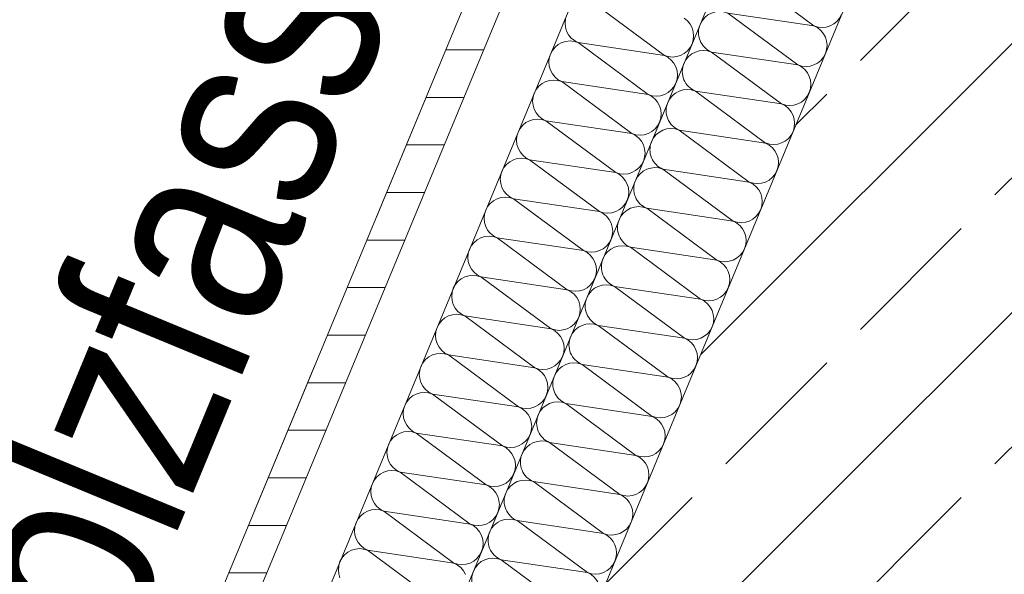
# Model space of a CAD drawing. Header units: metres. Extents: x -79 to 740, y -195 to 69.
# Tile 42 of 183: x -3.288 to -2.667, y 4.979 to 5.329. Entities that reach past the tile are written whole.
import ezdxf

# ---------------------------------------------------------------- set-up
doc = ezdxf.new("R2010")
doc.units = ezdxf.units.M
doc.header["$MEASUREMENT"] = 0
doc.linetypes.add('Strichlinie_ eng', pattern=[0.115, 0.075, -0.04])
for name, color, linetype in [('10 Fassade', 7, 'Continuous'), ('30 Dach', 7, 'Continuous'), ('Neubau_10 Wand außen', 7, 'Continuous')]:
    doc.layers.add(name, color=color, linetype=linetype)
doc.styles.add('ERSTELLTER_STIL_2', font='ARIALN.TTF')
pattern_1 = [(45, (0, 0), (-0.0848528, 0.0848528), []), (45, (-0.04243, 0.04243), (-0.0848528, 0.0848528), [0.09, -0.03])]

# ---------------------------------------------------------------- blocks, each defined once
blk = doc.blocks.new('*X100')
at = {"layer": 'Neubau_10 Wand außen', "color": 8, "linetype": 'Continuous', "lineweight": 9}
for p, q in [((-2.92535, 5.33924), (-2.88118, 5.30651)), ((-2.94353, 5.32952), (-2.94378, 5.32692)), ((-2.94378, 5.32692), (-2.94353, 5.32432)), ((-2.86664, 5.32826), (-2.86867, 5.32992)), ((-2.86499, 5.32624), (-2.86664, 5.32826)), ((-2.86375, 5.32393), (-2.86499, 5.32624)), ((-2.94353, 5.32432), (-2.94277, 5.32182)), ((-2.94277, 5.32182), (-2.94153, 5.31951)), ((-2.94153, 5.31951), (-2.93988, 5.31749)), ((-2.863, 5.32143), (-2.86375, 5.32393)), ((-2.86274, 5.31883), (-2.863, 5.32143)), ((-2.94806, 5.31337), (-2.95008, 5.31171)), ((-2.94576, 5.3146), (-2.94806, 5.31337)), ((-2.94325, 5.31536), (-2.94576, 5.3146)), ((-2.94065, 5.31562), (-2.94325, 5.31536)), ((-2.93805, 5.31536), (-2.94065, 5.31562)), ((-2.93988, 5.31749), (-2.93786, 5.31584)), ((-2.93555, 5.3146), (-2.93805, 5.31536)), ((-2.93786, 5.31584), (-2.93555, 5.3146)), ((-2.93555, 5.3146), (-2.88118, 5.30651)), ((-2.93555, 5.3146), (-2.89138, 5.28188)), ((-2.86499, 5.31142), (-2.86375, 5.31373)), ((-2.86375, 5.31373), (-2.863, 5.31623)), ((-2.863, 5.31623), (-2.86274, 5.31883)), ((-2.95297, 5.30739), (-2.95373, 5.30489)), ((-2.95174, 5.30969), (-2.95297, 5.30739)), ((-2.95008, 5.31171), (-2.95174, 5.30969)), ((-2.87097, 5.30651), (-2.86867, 5.30774)), ((-2.86867, 5.30774), (-2.86664, 5.3094)), ((-2.86664, 5.3094), (-2.86499, 5.31142)), ((-2.95373, 5.30489), (-2.95399, 5.30229)), ((-2.95399, 5.30229), (-2.95373, 5.29968)), ((-2.88118, 5.30651), (-2.87867, 5.30575)), ((-2.87887, 5.30528), (-2.88118, 5.30651)), ((-2.87685, 5.30362), (-2.87887, 5.30528)), ((-2.87867, 5.30575), (-2.87607, 5.3055)), ((-2.87519, 5.3016), (-2.87685, 5.30362)), ((-2.87607, 5.3055), (-2.87347, 5.30575)), ((-2.87396, 5.2993), (-2.87519, 5.3016)), ((-2.87347, 5.30575), (-2.87097, 5.30651)), ((-2.95373, 5.29968), (-2.95297, 5.29718)), ((-2.95297, 5.29718), (-2.95174, 5.29488)), ((-2.95174, 5.29488), (-2.95008, 5.29286)), ((-2.8732, 5.29679), (-2.87396, 5.2993)), ((-2.87294, 5.29419), (-2.8732, 5.29679)), ((-2.8732, 5.29159), (-2.87294, 5.29419)), ((-2.95827, 5.28873), (-2.96029, 5.28708)), ((-2.95596, 5.28997), (-2.95827, 5.28873)), ((-2.95346, 5.29073), (-2.95596, 5.28997)), ((-2.95086, 5.29098), (-2.95346, 5.29073)), ((-2.94826, 5.29073), (-2.95086, 5.29098)), ((-2.95008, 5.29286), (-2.94806, 5.2912)), ((-2.94576, 5.28997), (-2.94826, 5.29073)), ((-2.94806, 5.2912), (-2.94576, 5.28997)), ((-2.94576, 5.28997), (-2.90158, 5.25724)), ((-2.94576, 5.28997), (-2.89138, 5.28188)), ((-2.87519, 5.28679), (-2.87396, 5.28909)), ((-2.87396, 5.28909), (-2.8732, 5.29159)), ((-2.96318, 5.28275), (-2.96394, 5.28025)), ((-2.96194, 5.28506), (-2.96318, 5.28275)), ((-2.96029, 5.28708), (-2.96194, 5.28506)), ((-2.89138, 5.28188), (-2.88888, 5.28112)), ((-2.88907, 5.28064), (-2.89138, 5.28188)), ((-2.88368, 5.28112), (-2.88118, 5.28188)), ((-2.88118, 5.28188), (-2.87887, 5.28311)), ((-2.87887, 5.28311), (-2.87685, 5.28477)), ((-2.87685, 5.28477), (-2.87519, 5.28679)), ((-2.96394, 5.28025), (-2.96419, 5.27765)), ((-2.96419, 5.27765), (-2.96394, 5.27505)), ((-2.88705, 5.27899), (-2.88907, 5.28064)), ((-2.88888, 5.28112), (-2.88628, 5.28086)), ((-2.8854, 5.27696), (-2.88705, 5.27899)), ((-2.88628, 5.28086), (-2.88368, 5.28112)), ((-2.88416, 5.27466), (-2.8854, 5.27696)), ((-2.96394, 5.27505), (-2.96318, 5.27255)), ((-2.96318, 5.27255), (-2.96194, 5.27024)), ((-2.96194, 5.27024), (-2.96029, 5.26822)), ((-2.88341, 5.27216), (-2.88416, 5.27466)), ((-2.88315, 5.26956), (-2.88341, 5.27216)), ((-2.88341, 5.26696), (-2.88315, 5.26956)), ((-2.96847, 5.2641), (-2.97049, 5.26244)), ((-2.96617, 5.26533), (-2.96847, 5.2641)), ((-2.96366, 5.26609), (-2.96617, 5.26533)), ((-2.96106, 5.26634), (-2.96366, 5.26609)), ((-2.95846, 5.26609), (-2.96106, 5.26634)), ((-2.96029, 5.26822), (-2.95827, 5.26656)), ((-2.95596, 5.26533), (-2.95846, 5.26609)), ((-2.95827, 5.26656), (-2.95596, 5.26533)), ((-2.95596, 5.26533), (-2.90158, 5.25724)), ((-2.95596, 5.26533), (-2.91179, 5.2326)), ((-2.8854, 5.26215), (-2.88416, 5.26445)), ((-2.88416, 5.26445), (-2.88341, 5.26696)), ((-2.97338, 5.25811), (-2.97414, 5.25561)), ((-2.97215, 5.26042), (-2.97338, 5.25811)), ((-2.97049, 5.26244), (-2.97215, 5.26042)), ((-2.90158, 5.25724), (-2.89908, 5.25648)), ((-2.89928, 5.25601), (-2.90158, 5.25724)), ((-2.89388, 5.25648), (-2.89138, 5.25724)), ((-2.89138, 5.25724), (-2.88907, 5.25847)), ((-2.88907, 5.25847), (-2.88705, 5.26013)), ((-2.88705, 5.26013), (-2.8854, 5.26215)), ((-2.97414, 5.25561), (-2.9744, 5.25301)), ((-2.9744, 5.25301), (-2.97414, 5.25041)), ((-2.89726, 5.25435), (-2.89928, 5.25601)), ((-2.89908, 5.25648), (-2.89648, 5.25622)), ((-2.8956, 5.25233), (-2.89726, 5.25435)), ((-2.89648, 5.25622), (-2.89388, 5.25648)), ((-2.89437, 5.25002), (-2.8956, 5.25233)), ((-2.97414, 5.25041), (-2.97338, 5.24791)), ((-2.97338, 5.24791), (-2.97215, 5.2456)), ((-2.97215, 5.2456), (-2.97049, 5.24358)), ((-2.89361, 5.24752), (-2.89437, 5.25002)), ((-2.89335, 5.24492), (-2.89361, 5.24752)), ((-2.89361, 5.24232), (-2.89335, 5.24492)), ((-2.97868, 5.23946), (-2.9807, 5.2378)), ((-2.97637, 5.24069), (-2.97868, 5.23946)), ((-2.97387, 5.24145), (-2.97637, 5.24069)), ((-2.97127, 5.24171), (-2.97387, 5.24145)), ((-2.96867, 5.24145), (-2.97127, 5.24171)), ((-2.97049, 5.24358), (-2.96847, 5.24193)), ((-2.96617, 5.24069), (-2.96867, 5.24145)), ((-2.96847, 5.24193), (-2.96617, 5.24069)), ((-2.96617, 5.24069), (-2.91179, 5.2326)), ((-2.96617, 5.24069), (-2.92199, 5.20797)), ((-2.8956, 5.23751), (-2.89437, 5.23982)), ((-2.89437, 5.23982), (-2.89361, 5.24232)), ((-2.98359, 5.23348), (-2.98435, 5.23098)), ((-2.98235, 5.23578), (-2.98359, 5.23348)), ((-2.9807, 5.2378), (-2.98235, 5.23578)), ((-2.91179, 5.2326), (-2.90929, 5.23184)), ((-2.90948, 5.23137), (-2.91179, 5.2326)), ((-2.90409, 5.23184), (-2.90158, 5.2326)), ((-2.90158, 5.2326), (-2.89928, 5.23383)), ((-2.89928, 5.23383), (-2.89726, 5.23549)), ((-2.89726, 5.23549), (-2.8956, 5.23751)), ((-2.98435, 5.23098), (-2.9846, 5.22837)), ((-2.9846, 5.22837), (-2.98435, 5.22577)), ((-2.90746, 5.22971), (-2.90948, 5.23137)), ((-2.90929, 5.23184), (-2.90669, 5.23159)), ((-2.90581, 5.22769), (-2.90746, 5.22971)), ((-2.90669, 5.23159), (-2.90409, 5.23184)), ((-2.90457, 5.22539), (-2.90581, 5.22769)), ((-2.98435, 5.22577), (-2.98359, 5.22327)), ((-2.98359, 5.22327), (-2.98235, 5.22097)), ((-2.98235, 5.22097), (-2.9807, 5.21895)), ((-2.90382, 5.22288), (-2.90457, 5.22539)), ((-2.90356, 5.22028), (-2.90382, 5.22288)), ((-2.90382, 5.21768), (-2.90356, 5.22028)), ((-2.98888, 5.21482), (-2.9909, 5.21317)), ((-2.98658, 5.21606), (-2.98888, 5.21482)), ((-2.98407, 5.21682), (-2.98658, 5.21606)), ((-2.98147, 5.21707), (-2.98407, 5.21682)), ((-2.97887, 5.21682), (-2.98147, 5.21707)), ((-2.9807, 5.21895), (-2.97868, 5.21729)), ((-2.97637, 5.21606), (-2.97887, 5.21682)), ((-2.97868, 5.21729), (-2.97637, 5.21606)), ((-2.97637, 5.21606), (-2.9322, 5.18333)), ((-2.97637, 5.21606), (-2.92199, 5.20797)), ((-2.90581, 5.21288), (-2.90457, 5.21518)), ((-2.90457, 5.21518), (-2.90382, 5.21768)), ((-2.99379, 5.20884), (-2.99455, 5.20634)), ((-2.99256, 5.21115), (-2.99379, 5.20884)), ((-2.9909, 5.21317), (-2.99256, 5.21115)), ((-2.92199, 5.20797), (-2.91949, 5.20721)), ((-2.91969, 5.20673), (-2.92199, 5.20797)), ((-2.91429, 5.20721), (-2.91179, 5.20797)), ((-2.91179, 5.20797), (-2.90948, 5.2092)), ((-2.90948, 5.2092), (-2.90746, 5.21086)), ((-2.90746, 5.21086), (-2.90581, 5.21288)), ((-2.99455, 5.20634), (-2.99481, 5.20374)), ((-2.99481, 5.20374), (-2.99455, 5.20114)), ((-2.99455, 5.20114), (-2.99379, 5.19864)), ((-2.91767, 5.20507), (-2.91969, 5.20673)), ((-2.91949, 5.20721), (-2.91689, 5.20695)), ((-2.91601, 5.20305), (-2.91767, 5.20507)), ((-2.91689, 5.20695), (-2.91429, 5.20721)), ((-2.91478, 5.20075), (-2.91601, 5.20305)), ((-2.99379, 5.19864), (-2.99256, 5.19633)), ((-2.99256, 5.19633), (-2.9909, 5.19431)), ((-2.91402, 5.19825), (-2.91478, 5.20075)), ((-2.91376, 5.19565), (-2.91402, 5.19825)), ((-2.91402, 5.19305), (-2.91376, 5.19565)), ((-2.99909, 5.19019), (-3.00111, 5.18853)), ((-2.99678, 5.19142), (-2.99909, 5.19019)), ((-2.99428, 5.19218), (-2.99678, 5.19142)), ((-2.99168, 5.19243), (-2.99428, 5.19218)), ((-2.98908, 5.19218), (-2.99168, 5.19243)), ((-2.9909, 5.19431), (-2.98888, 5.19265)), ((-2.98658, 5.19142), (-2.98908, 5.19218)), ((-2.98888, 5.19265), (-2.98658, 5.19142)), ((-2.98658, 5.19142), (-2.9322, 5.18333)), ((-2.98658, 5.19142), (-2.9424, 5.15869)), ((-2.91601, 5.18824), (-2.91478, 5.19054)), ((-2.91478, 5.19054), (-2.91402, 5.19305)), ((-3.004, 5.1842), (-3.00476, 5.1817)), ((-3.00276, 5.18651), (-3.004, 5.1842)), ((-3.00111, 5.18853), (-3.00276, 5.18651)), ((-2.9322, 5.18333), (-2.9297, 5.18257)), ((-2.92989, 5.1821), (-2.9322, 5.18333)), ((-2.9297, 5.18257), (-2.9271, 5.18231)), ((-2.9271, 5.18231), (-2.9245, 5.18257)), ((-2.9245, 5.18257), (-2.92199, 5.18333)), ((-2.92199, 5.18333), (-2.91969, 5.18456)), ((-2.91969, 5.18456), (-2.91767, 5.18622)), ((-2.91767, 5.18622), (-2.91601, 5.18824)), ((-3.00476, 5.1817), (-3.00501, 5.1791)), ((-3.00501, 5.1791), (-3.00476, 5.1765)), ((-3.00476, 5.1765), (-3.004, 5.174)), ((-2.92787, 5.18044), (-2.92989, 5.1821)), ((-2.92622, 5.17842), (-2.92787, 5.18044)), ((-2.92498, 5.17611), (-2.92622, 5.17842)), ((-3.004, 5.174), (-3.00276, 5.17169)), ((-3.00276, 5.17169), (-3.00111, 5.16967)), ((-2.92422, 5.17361), (-2.92498, 5.17611)), ((-2.92397, 5.17101), (-2.92422, 5.17361)), ((-2.92422, 5.16841), (-2.92397, 5.17101)), ((-3.01131, 5.16389), (-3.01297, 5.16187)), ((-3.00929, 5.16555), (-3.01131, 5.16389)), ((-3.00699, 5.16678), (-3.00929, 5.16555)), ((-3.00448, 5.16754), (-3.00699, 5.16678)), ((-3.00188, 5.1678), (-3.00448, 5.16754)), ((-2.99928, 5.16754), (-3.00188, 5.1678)), ((-3.00111, 5.16967), (-2.99909, 5.16801)), ((-2.99678, 5.16678), (-2.99928, 5.16754)), ((-2.99909, 5.16801), (-2.99678, 5.16678)), ((-2.99678, 5.16678), (-2.9424, 5.15869)), ((-2.99678, 5.16678), (-2.95261, 5.13405)), ((-2.92622, 5.1636), (-2.92498, 5.16591)), ((-2.92498, 5.16591), (-2.92422, 5.16841)), ((-3.0142, 5.15957), (-3.01496, 5.15707)), ((-3.01297, 5.16187), (-3.0142, 5.15957)), ((-2.9424, 5.15869), (-2.9399, 5.15793)), ((-2.9401, 5.15746), (-2.9424, 5.15869)), ((-2.9399, 5.15793), (-2.9373, 5.15768)), ((-2.9373, 5.15768), (-2.9347, 5.15793)), ((-2.9347, 5.15793), (-2.9322, 5.15869)), ((-2.9322, 5.15869), (-2.92989, 5.15992)), ((-2.92989, 5.15992), (-2.92787, 5.16158)), ((-2.92787, 5.16158), (-2.92622, 5.1636)), ((-3.01496, 5.15707), (-3.01522, 5.15446)), ((-3.01522, 5.15446), (-3.01496, 5.15186)), ((-3.01496, 5.15186), (-3.0142, 5.14936)), ((-2.93808, 5.1558), (-2.9401, 5.15746)), ((-2.93642, 5.15378), (-2.93808, 5.1558)), ((-2.93519, 5.15148), (-2.93642, 5.15378)), ((-2.93443, 5.14897), (-2.93519, 5.15148)), ((-3.0142, 5.14936), (-3.01297, 5.14706)), ((-3.01297, 5.14706), (-3.01131, 5.14504)), ((-2.93417, 5.14637), (-2.93443, 5.14897)), ((-2.93443, 5.14377), (-2.93417, 5.14637)), ((-3.02152, 5.13926), (-3.02317, 5.13724)), ((-3.0195, 5.14091), (-3.02152, 5.13926)), ((-3.01719, 5.14215), (-3.0195, 5.14091)), ((-3.01469, 5.1429), (-3.01719, 5.14215)), ((-3.01209, 5.14316), (-3.01469, 5.1429)), ((-3.00949, 5.1429), (-3.01209, 5.14316)), ((-3.01131, 5.14504), (-3.00929, 5.14338)), ((-3.00699, 5.14215), (-3.00949, 5.1429)), ((-3.00929, 5.14338), (-3.00699, 5.14215)), ((-3.00699, 5.14215), (-2.96281, 5.10942)), ((-3.00699, 5.14215), (-2.95261, 5.13405)), ((-2.93642, 5.13897), (-2.93519, 5.14127)), ((-2.93519, 5.14127), (-2.93443, 5.14377)), ((-3.02441, 5.13493), (-3.02517, 5.13243)), ((-3.02317, 5.13724), (-3.02441, 5.13493)), ((-2.95261, 5.13405), (-2.95011, 5.1333)), ((-2.9503, 5.13282), (-2.95261, 5.13405)), ((-2.94828, 5.13116), (-2.9503, 5.13282)), ((-2.95011, 5.1333), (-2.94751, 5.13304)), ((-2.94751, 5.13304), (-2.94491, 5.1333)), ((-2.94491, 5.1333), (-2.9424, 5.13405)), ((-2.9424, 5.13405), (-2.9401, 5.13529)), ((-2.9401, 5.13529), (-2.93808, 5.13694)), ((-2.93808, 5.13694), (-2.93642, 5.13897)), ((-3.02517, 5.13243), (-3.02542, 5.12983)), ((-3.02542, 5.12983), (-3.02517, 5.12723)), ((-3.02517, 5.12723), (-3.02441, 5.12473)), ((-2.94663, 5.12914), (-2.94828, 5.13116)), ((-2.94539, 5.12684), (-2.94663, 5.12914)), ((-2.94463, 5.12434), (-2.94539, 5.12684)), ((-3.02441, 5.12473), (-3.02317, 5.12242)), ((-3.02317, 5.12242), (-3.02152, 5.1204)), ((-2.94438, 5.12174), (-2.94463, 5.12434)), ((-2.94463, 5.11914), (-2.94438, 5.12174)), ((-3.03172, 5.11462), (-3.03338, 5.1126)), ((-3.0297, 5.11628), (-3.03172, 5.11462)), ((-3.0274, 5.11751), (-3.0297, 5.11628)), ((-3.02489, 5.11827), (-3.0274, 5.11751)), ((-3.02229, 5.11852), (-3.02489, 5.11827)), ((-3.01969, 5.11827), (-3.02229, 5.11852)), ((-3.02152, 5.1204), (-3.0195, 5.11874)), ((-3.01719, 5.11751), (-3.01969, 5.11827)), ((-3.0195, 5.11874), (-3.01719, 5.11751)), ((-3.01719, 5.11751), (-2.96281, 5.10942)), ((-3.01719, 5.11751), (-2.97302, 5.08478)), ((-2.94828, 5.11231), (-2.94663, 5.11433)), ((-2.94663, 5.11433), (-2.94539, 5.11663)), ((-2.94539, 5.11663), (-2.94463, 5.11914)), ((-3.03461, 5.11029), (-3.03537, 5.10779)), ((-3.03338, 5.1126), (-3.03461, 5.11029)), ((-2.96281, 5.10942), (-2.96031, 5.10866)), ((-2.96051, 5.10819), (-2.96281, 5.10942)), ((-2.95849, 5.10653), (-2.96051, 5.10819)), ((-2.96031, 5.10866), (-2.95771, 5.1084)), ((-2.95771, 5.1084), (-2.95511, 5.10866)), ((-2.95511, 5.10866), (-2.95261, 5.10942)), ((-2.95261, 5.10942), (-2.9503, 5.11065)), ((-2.9503, 5.11065), (-2.94828, 5.11231)), ((-3.03537, 5.10779), (-3.03563, 5.10519)), ((-3.03563, 5.10519), (-3.03537, 5.10259)), ((-3.03537, 5.10259), (-3.03461, 5.10009)), ((-2.95683, 5.10451), (-2.95849, 5.10653)), ((-2.9556, 5.1022), (-2.95683, 5.10451)), ((-2.95484, 5.0997), (-2.9556, 5.1022)), ((-3.03461, 5.10009), (-3.03338, 5.09778)), ((-3.03338, 5.09778), (-3.03172, 5.09576)), ((-3.03172, 5.09576), (-3.0297, 5.0941)), ((-2.95458, 5.0971), (-2.95484, 5.0997)), ((-2.95484, 5.0945), (-2.95458, 5.0971)), ((-3.04193, 5.08998), (-3.04358, 5.08796)), ((-3.03991, 5.09164), (-3.04193, 5.08998)), ((-3.0376, 5.09287), (-3.03991, 5.09164)), ((-3.0351, 5.09363), (-3.0376, 5.09287)), ((-3.0325, 5.09389), (-3.0351, 5.09363)), ((-3.0299, 5.09363), (-3.0325, 5.09389)), ((-3.0274, 5.09287), (-3.0299, 5.09363)), ((-3.0297, 5.0941), (-3.0274, 5.09287)), ((-3.0274, 5.09287), (-2.97302, 5.08478)), ((-3.0274, 5.09287), (-2.98322, 5.06014)), ((-2.95849, 5.08767), (-2.95683, 5.08969)), ((-2.95683, 5.08969), (-2.9556, 5.092)), ((-2.9556, 5.092), (-2.95484, 5.0945)), ((-3.04482, 5.08566), (-3.04557, 5.08316)), ((-3.04358, 5.08796), (-3.04482, 5.08566)), ((-2.97302, 5.08478), (-2.97052, 5.08402)), ((-2.97071, 5.08355), (-2.97302, 5.08478)), ((-2.96869, 5.08189), (-2.97071, 5.08355)), ((-2.97052, 5.08402), (-2.96792, 5.08377)), ((-2.96792, 5.08377), (-2.96532, 5.08402)), ((-2.96532, 5.08402), (-2.96281, 5.08478)), ((-2.96281, 5.08478), (-2.96051, 5.08601)), ((-2.96051, 5.08601), (-2.95849, 5.08767)), ((-3.04557, 5.08316), (-3.04583, 5.08055)), ((-3.04583, 5.08055), (-3.04557, 5.07795)), ((-3.04557, 5.07795), (-3.04482, 5.07545)), ((-2.96704, 5.07987), (-2.96869, 5.08189)), ((-2.9658, 5.07757), (-2.96704, 5.07987)), ((-2.96504, 5.07506), (-2.9658, 5.07757)), ((-3.04482, 5.07545), (-3.04358, 5.07315)), ((-3.04358, 5.07315), (-3.04193, 5.07113)), ((-3.04193, 5.07113), (-3.03991, 5.06947)), ((-2.96479, 5.07246), (-2.96504, 5.07506)), ((-2.96504, 5.06986), (-2.96479, 5.07246)), ((-3.05213, 5.06535), (-3.05379, 5.06332)), ((-3.05011, 5.067), (-3.05213, 5.06535)), ((-3.0478, 5.06824), (-3.05011, 5.067)), ((-3.0453, 5.06899), (-3.0478, 5.06824)), ((-3.0427, 5.06925), (-3.0453, 5.06899)), ((-3.0401, 5.06899), (-3.0427, 5.06925)), ((-3.0376, 5.06824), (-3.0401, 5.06899)), ((-3.03991, 5.06947), (-3.0376, 5.06824)), ((-3.0376, 5.06824), (-2.99343, 5.03551)), ((-3.0376, 5.06824), (-2.98322, 5.06014)), ((-2.96869, 5.06303), (-2.96704, 5.06506)), ((-2.96704, 5.06506), (-2.9658, 5.06736)), ((-2.9658, 5.06736), (-2.96504, 5.06986)), ((-3.05578, 5.05852), (-3.05604, 5.05592)), ((-3.05502, 5.06102), (-3.05578, 5.05852)), ((-3.05379, 5.06332), (-3.05502, 5.06102)), ((-2.98322, 5.06014), (-2.98072, 5.05939)), ((-2.98092, 5.05891), (-2.98322, 5.06014)), ((-2.9789, 5.05725), (-2.98092, 5.05891)), ((-2.98072, 5.05939), (-2.97812, 5.05913)), ((-2.97812, 5.05913), (-2.97552, 5.05939)), ((-2.97552, 5.05939), (-2.97302, 5.06014)), ((-2.97302, 5.06014), (-2.97071, 5.06138)), ((-2.97071, 5.06138), (-2.96869, 5.06303)), ((-3.05604, 5.05592), (-3.05578, 5.05332)), ((-3.05578, 5.05332), (-3.05502, 5.05081)), ((-2.97724, 5.05523), (-2.9789, 5.05725)), ((-2.97601, 5.05293), (-2.97724, 5.05523)), ((-2.97525, 5.05043), (-2.97601, 5.05293)), ((-3.05502, 5.05081), (-3.05379, 5.04851)), ((-3.05379, 5.04851), (-3.05213, 5.04649)), ((-3.05213, 5.04649), (-3.05011, 5.04483)), ((-2.97499, 5.04783), (-2.97525, 5.05043)), ((-2.97525, 5.04522), (-2.97499, 5.04783)), ((-3.06234, 5.04071), (-3.06399, 5.03869)), ((-3.06032, 5.04237), (-3.06234, 5.04071)), ((-3.05801, 5.0436), (-3.06032, 5.04237)), ((-3.05551, 5.04436), (-3.05801, 5.0436)), ((-3.05291, 5.04461), (-3.05551, 5.04436)), ((-3.05031, 5.04436), (-3.05291, 5.04461)), ((-3.0478, 5.0436), (-3.05031, 5.04436)), ((-3.05011, 5.04483), (-3.0478, 5.0436)), ((-3.0478, 5.0436), (-2.99343, 5.03551)), ((-3.0478, 5.0436), (-3.00363, 5.01087)), ((-2.9789, 5.0384), (-2.97724, 5.04042)), ((-2.97724, 5.04042), (-2.97601, 5.04272)), ((-2.97601, 5.04272), (-2.97525, 5.04522)), ((-3.06598, 5.03388), (-3.06624, 5.03128)), ((-3.06523, 5.03638), (-3.06598, 5.03388)), ((-3.06399, 5.03869), (-3.06523, 5.03638)), ((-2.99343, 5.03551), (-2.99093, 5.03475)), ((-2.99112, 5.03428), (-2.99343, 5.03551)), ((-2.9891, 5.03262), (-2.99112, 5.03428)), ((-2.99093, 5.03475), (-2.98833, 5.03449)), ((-2.98833, 5.03449), (-2.98573, 5.03475)), ((-2.98573, 5.03475), (-2.98322, 5.03551)), ((-2.98322, 5.03551), (-2.98092, 5.03674)), ((-2.98092, 5.03674), (-2.9789, 5.0384)), ((-3.06624, 5.03128), (-3.06598, 5.02868)), ((-3.06598, 5.02868), (-3.06523, 5.02618)), ((-2.98745, 5.0306), (-2.9891, 5.03262)), ((-2.98621, 5.02829), (-2.98745, 5.0306)), ((-2.98545, 5.02579), (-2.98621, 5.02829)), ((-3.06523, 5.02618), (-3.06399, 5.02387)), ((-3.06399, 5.02387), (-3.06234, 5.02185)), ((-3.06234, 5.02185), (-3.06032, 5.02019)), ((-2.9852, 5.02319), (-2.98545, 5.02579)), ((-2.98545, 5.02059), (-2.9852, 5.02319)), ((-3.07254, 5.01607), (-3.0742, 5.01405)), ((-3.07052, 5.01773), (-3.07254, 5.01607)), ((-3.06821, 5.01896), (-3.07052, 5.01773)), ((-3.06571, 5.01972), (-3.06821, 5.01896)), ((-3.06311, 5.01998), (-3.06571, 5.01972)), ((-3.06051, 5.01972), (-3.06311, 5.01998)), ((-3.05801, 5.01896), (-3.06051, 5.01972)), ((-3.06032, 5.02019), (-3.05801, 5.01896)), ((-3.05801, 5.01896), (-3.00363, 5.01087)), ((-3.05801, 5.01896), (-3.01384, 4.98623)), ((-2.9891, 5.01376), (-2.98745, 5.01578)), ((-2.98745, 5.01578), (-2.98621, 5.01809)), ((-2.98621, 5.01809), (-2.98545, 5.02059)), ((-3.07619, 5.00924), (-3.07645, 5.00664)), ((-3.07543, 5.01175), (-3.07619, 5.00924)), ((-3.0742, 5.01405), (-3.07543, 5.01175)), ((-3.00363, 5.01087), (-3.00113, 5.01011)), ((-3.00133, 5.00964), (-3.00363, 5.01087)), ((-2.99931, 5.00798), (-3.00133, 5.00964)), ((-3.00113, 5.01011), (-2.99853, 5.00986)), ((-2.99853, 5.00986), (-2.99593, 5.01011)), ((-2.99593, 5.01011), (-2.99343, 5.01087)), ((-2.99343, 5.01087), (-2.99112, 5.0121)), ((-2.99112, 5.0121), (-2.9891, 5.01376)), ((-3.07645, 5.00664), (-3.07619, 5.00404)), ((-3.07619, 5.00404), (-3.07543, 5.00154)), ((-2.99765, 5.00596), (-2.99931, 5.00798)), ((-2.99642, 5.00365), (-2.99765, 5.00596)), ((-2.99566, 5.00115), (-2.99642, 5.00365)), ((-3.07543, 5.00154), (-3.0742, 4.99924)), ((-3.0742, 4.99924), (-3.07254, 4.99722)), ((-3.07254, 4.99722), (-3.07052, 4.99556)), ((-2.9954, 4.99855), (-2.99566, 5.00115)), ((-2.99566, 4.99595), (-2.9954, 4.99855)), ((-3.08275, 4.99144), (-3.0844, 4.98941)), ((-3.08072, 4.99309), (-3.08275, 4.99144)), ((-3.07842, 4.99433), (-3.08072, 4.99309)), ((-3.07592, 4.99508), (-3.07842, 4.99433)), ((-3.07332, 4.99534), (-3.07592, 4.99508)), ((-3.07072, 4.99508), (-3.07332, 4.99534)), ((-3.06821, 4.99433), (-3.07072, 4.99508)), ((-3.07052, 4.99556), (-3.06821, 4.99433)), ((-3.06821, 4.99433), (-3.02404, 4.9616)), ((-3.06821, 4.99433), (-3.01384, 4.98623)), ((-2.99931, 4.98912), (-2.99765, 4.99114)), ((-2.99765, 4.99114), (-2.99642, 4.99345)), ((-2.99642, 4.99345), (-2.99566, 4.99595)), ((-3.08639, 4.98461), (-3.08665, 4.98201)), ((-3.08564, 4.98711), (-3.08639, 4.98461)), ((-3.0844, 4.98941), (-3.08564, 4.98711)), ((-3.01384, 4.98623), (-3.01134, 4.98548)), ((-3.01153, 4.985), (-3.01384, 4.98623)), ((-3.00951, 4.98334), (-3.01153, 4.985)), ((-3.01134, 4.98548), (-3.00874, 4.98522)), ((-3.00874, 4.98522), (-3.00614, 4.98548)), ((-3.00614, 4.98548), (-3.00363, 4.98623)), ((-3.00363, 4.98623), (-3.00133, 4.98747)), ((-3.00133, 4.98747), (-2.99931, 4.98912)), ((-3.08665, 4.98201), (-3.08639, 4.97941)), ((-3.08639, 4.97941), (-3.08564, 4.9769)), ((-3.00785, 4.98132), (-3.00951, 4.98334)), ((-3.00662, 4.97902), (-3.00785, 4.98132))]:
    blk.add_line(p, q, dxfattribs=at)
blk = doc.blocks.new('*X105')
at = {"layer": 'Neubau_10 Wand außen', "color": 8, "linetype": 'Continuous', "lineweight": 9}
for p, q in [((-2.83103, 5.3579), (-2.78686, 5.32517)), ((-2.84123, 5.33326), (-2.79706, 5.30053)), ((-2.84123, 5.33326), (-2.78686, 5.32517)), ((-2.85144, 5.30863), (-2.79706, 5.30053)), ((-2.85144, 5.30863), (-2.80726, 5.2759)), ((-2.86164, 5.28399), (-2.80726, 5.2759)), ((-2.86164, 5.28399), (-2.81747, 5.25126)), ((-2.87185, 5.25935), (-2.82767, 5.22662)), ((-2.87185, 5.25935), (-2.81747, 5.25126)), ((-2.88205, 5.23472), (-2.82767, 5.22662)), ((-2.88205, 5.23472), (-2.83788, 5.20199)), ((-2.89226, 5.21008), (-2.83788, 5.20199)), ((-2.89226, 5.21008), (-2.84808, 5.17735)), ((-2.90246, 5.18544), (-2.85829, 5.15271)), ((-2.90246, 5.18544), (-2.84808, 5.17735)), ((-2.91267, 5.1608), (-2.85829, 5.15271)), ((-2.91267, 5.1608), (-2.86849, 5.12808)), ((-2.92287, 5.13617), (-2.86849, 5.12808)), ((-2.92287, 5.13617), (-2.8787, 5.10344)), ((-2.93308, 5.11153), (-2.8889, 5.0788)), ((-2.93308, 5.11153), (-2.8787, 5.10344)), ((-2.94328, 5.08689), (-2.8889, 5.0788)), ((-2.94328, 5.08689), (-2.89911, 5.05417)), ((-2.95348, 5.06226), (-2.89911, 5.05417)), ((-2.95348, 5.06226), (-2.90931, 5.02953)), ((-2.96369, 5.03762), (-2.91952, 5.00489)), ((-2.96369, 5.03762), (-2.90931, 5.02953)), ((-2.97389, 5.01298), (-2.91952, 5.00489)), ((-2.97389, 5.01298), (-2.92972, 4.98026)), ((-2.9841, 4.98835), (-2.92972, 4.98026)), ((-2.9841, 4.98835), (-2.93993, 4.95562))]:
    blk.add_line(p, q, dxfattribs=at)
for centre, start, end in [((-2.84633, 5.32094), 67.5, 157.5), ((-2.78175, 5.33749), 247.5, 337.5), ((-2.84633, 5.32094), 157.5, 247.5), ((-2.79196, 5.31285), 337.5, 67.5), ((-2.85654, 5.29631), 67.5, 157.5), ((-2.79196, 5.31285), 247.5, 337.5), ((-2.85654, 5.29631), 157.5, 247.5), ((-2.80216, 5.28822), 337.5, 67.5), ((-2.86674, 5.27167), 67.5, 157.5), ((-2.80216, 5.28822), 247.5, 337.5), ((-2.86674, 5.27167), 157.5, 247.5), ((-2.81237, 5.26358), 337.5, 67.5), ((-2.87695, 5.24703), 67.5, 157.5), ((-2.81237, 5.26358), 247.5, 337.5), ((-2.87695, 5.24703), 157.5, 247.5), ((-2.82257, 5.23894), 337.5, 67.5), ((-2.88715, 5.2224), 67.5, 157.5), ((-2.82257, 5.23894), 247.5, 337.5), ((-2.88715, 5.2224), 157.5, 247.5), ((-2.83278, 5.21431), 337.5, 67.5), ((-2.89736, 5.19776), 67.5, 157.5), ((-2.83278, 5.21431), 247.5, 337.5), ((-2.89736, 5.19776), 157.5, 247.5), ((-2.84298, 5.18967), 337.5, 67.5), ((-2.90756, 5.17312), 67.5, 157.5), ((-2.84298, 5.18967), 247.5, 337.5), ((-2.90756, 5.17312), 157.5, 247.5), ((-2.85319, 5.16503), 337.5, 67.5), ((-2.91777, 5.14849), 67.5, 157.5), ((-2.85319, 5.16503), 247.5, 337.5), ((-2.91777, 5.14849), 157.5, 247.5), ((-2.86339, 5.1404), 337.5, 67.5), ((-2.92797, 5.12385), 67.5, 157.5), ((-2.86339, 5.1404), 247.5, 337.5), ((-2.92797, 5.12385), 157.5, 247.5), ((-2.8736, 5.11576), 337.5, 67.5), ((-2.93818, 5.09921), 67.5, 157.5), ((-2.8736, 5.11576), 247.5, 337.5), ((-2.93818, 5.09921), 157.5, 247.5), ((-2.8838, 5.09112), 337.5, 67.5), ((-2.94838, 5.07458), 67.5, 157.5), ((-2.8838, 5.09112), 247.5, 337.5), ((-2.94838, 5.07458), 157.5, 247.5), ((-2.89401, 5.06648), 337.5, 67.5), ((-2.95859, 5.04994), 67.5, 157.5), ((-2.89401, 5.06648), 247.5, 337.5), ((-2.95859, 5.04994), 157.5, 247.5), ((-2.90421, 5.04185), 337.5, 67.5), ((-2.96879, 5.0253), 67.5, 157.5), ((-2.90421, 5.04185), 247.5, 337.5), ((-2.96879, 5.0253), 157.5, 247.5), ((-2.91442, 5.01721), 337.5, 67.5), ((-2.979, 5.00067), 67.5, 157.5), ((-2.91442, 5.01721), 247.5, 337.5), ((-2.979, 5.00067), 157.5, 247.5), ((-2.92462, 4.99257), 337.5, 67.5), ((-2.9892, 4.97603), 67.5, 157.5), ((-2.92462, 4.99257), 247.5, 337.5), ((-2.9892, 4.97603), 157.5, 247.5), ((-2.93483, 4.96794), 337.5, 67.5)]:
    blk.add_arc(centre, 0.01333, start, end, dxfattribs=at)

msp = doc.modelspace()

# ---------------------------------------------------------------- hatches: boundary and pattern name
at = {"layer": 'Neubau_10 Wand außen', "linetype": 'Continuous', "lineweight": 9}
h = msp.add_hatch(dxfattribs=at)
h.set_pattern_fill('Holzwerkstoff_Sperrholz__D2', color=8, style=0, pattern_type=2)
h.set_pattern_definition([(0, (0, 0), (0, 0.03), [])])
h.paths.add_polyline_path([(-3.2512, 4.74941), (-3.23088, 4.74099), (-2.91516, 5.50319), (-2.93549, 5.51161)])
at = {"layer": 'Neubau_10 Wand außen', "linetype": 'Continuous', "lineweight": 0, "true_color": 0x000000}
h = msp.add_hatch(dxfattribs=at)
h.set_pattern_fill('Beton_Stahlbeton_0001', color=18, style=0, pattern_type=2)
h.set_pattern_definition(pattern_1)
h.paths.add_polyline_path([(-2.73039, 5.42666), (-2.87772, 5.07096), (-2.65599, 4.97912), (-2.50866, 5.33481), (-2.57333, 5.3616), (-2.638, 5.38839)])
h = msp.add_hatch(dxfattribs=at)
h.set_pattern_fill('Beton_Stahlbeton_0001', color=18, style=0, pattern_type=2)
h.set_pattern_definition(pattern_1)
h.paths.add_polyline_path([(-2.87772, 5.07096), (-2.96956, 4.84923), (-2.65599, 4.97912)])

# ---------------------------------------------------------------- linework, layer by layer
at = {"layer": '30 Dach', "color": 7, "linetype": 'Strichlinie_ eng', "lineweight": 9}
msp.add_line((-7.04283, -4.40439), (-2.89148, 5.61786), dxfattribs=at)
at = {"layer": 'Neubau_10 Wand außen', "color": 7, "linetype": 'Continuous', "lineweight": 13}
for p, q in [((-2.91516, 5.50319), (-3.21557, 4.77795)), ((-2.87821, 5.48789), (-3.148, 4.83655)), ((-2.8043, 5.45727), (-3.04347, 4.87985)), ((-2.73039, 5.42666), (-2.87772, 5.07096)), ((-2.87772, 5.07096), (-2.96956, 4.84923))]:
    msp.add_line(p, q, dxfattribs=at)
at = {"layer": 'Neubau_10 Wand außen', "color": 7, "linetype": 'Continuous', "lineweight": 13, "flags": 128}
msp.add_lwpolyline([(-2.93549, 5.51161), (-3.25962, 4.72909)], dxfattribs=at)

# ---------------------------------------------------------------- block references
at = {"layer": 'Neubau_10 Wand außen', "color": 7, "lineweight": 9}
for name in ['*X100', '*X105']:
    msp.add_blockref(name, (0, 0), dxfattribs=at)

# ---------------------------------------------------------------- texts
at = {"layer": '10 Fassade', "color": 7, "linetype": 'Continuous', "lineweight": 9, "insert": (-3.26004, 4.82834), "char_height": 0.125, "attachment_point": 7, "rotation": 67.5, "style": 'ERSTELLTER_STIL_2'}
msp.add_mtext('\\A1;{\\pql;\\fArial Narrow|b0|i0|c0|p0;\\W1.000000;Holz\\fArial Narrow|b0|i0|c0|p0;\\W1.000000;fassade}', dxfattribs=at)

doc.saveas('drawing.dxf')
